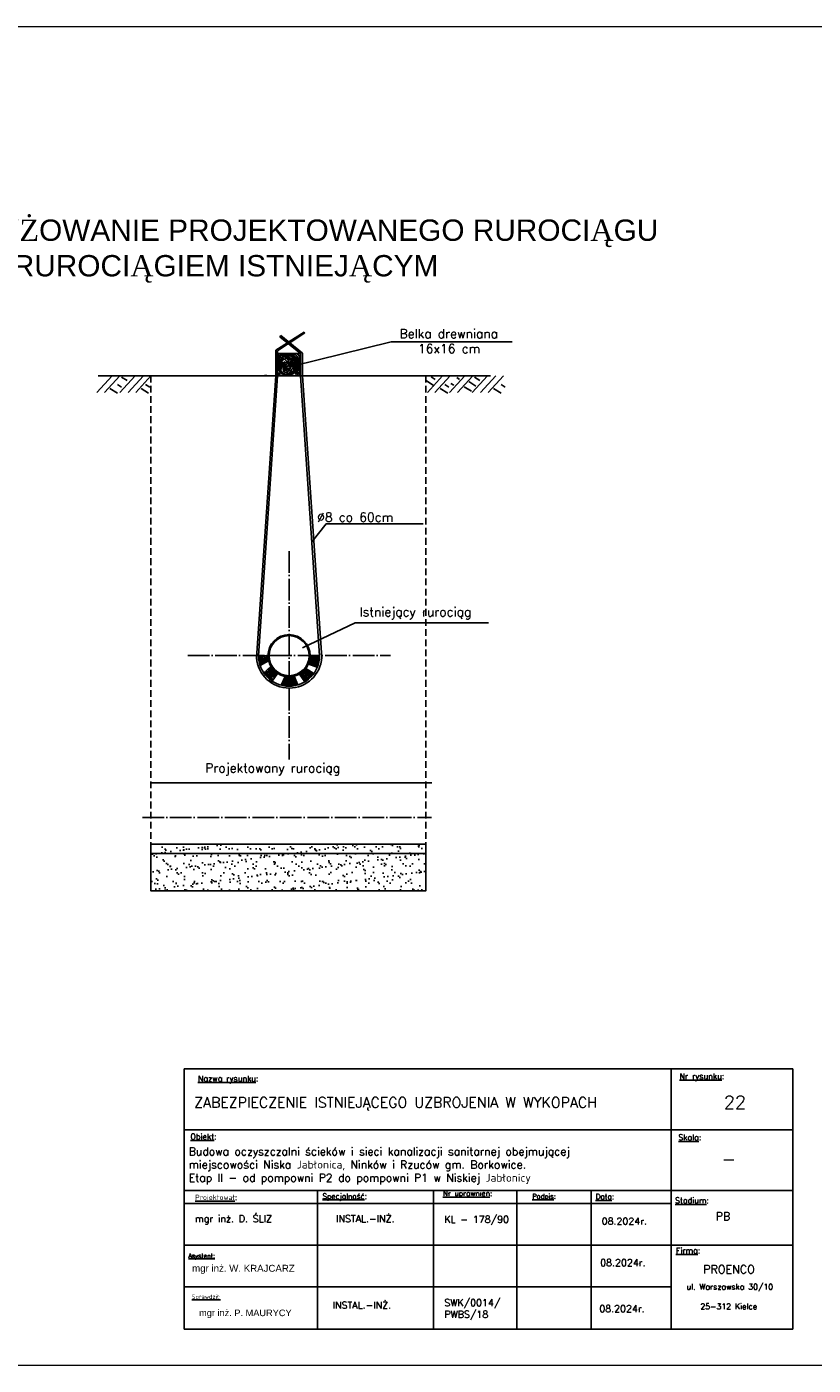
# Model space of a CAD drawing. Header units: millimetres. Extents: x 5659 to 8126, y 727 to 2118.
# Tile 52 of 53: x 7595 to 7770, y 1821 to 2118. Entities that reach past the tile are written whole.
import ezdxf

# ---------------------------------------------------------------- set-up
doc = ezdxf.new("R2010")
doc.units = ezdxf.units.MM
doc.set_wipeout_variables(frame=1)
for name, pattern in [('ACAD_ISO04W100', [30, 24, -3, 0, -3]), ('DASHED', [0.75, 0.5, -0.25]), ('GDE', [0])]:
    doc.linetypes.add(name, pattern=pattern)
doc.layers.add('cienka', color=7, linetype='Continuous')
for name, color, linetype, lineweight in [('EDZPD_L_0', 3, 'GDE', 18), ('TABELKI', 7, 'Continuous', 25), ('WYMIAR', 7, 'Continuous', 15)]:
    doc.layers.add(name, color=color, linetype=linetype, lineweight=lineweight)
doc.styles.add('romans', font='simplex.shx')
doc.styles.get("Standard").update_dxf_attribs({"font": 'arial.ttf'})

msp = doc.modelspace()

# ---------------------------------------------------------------- hatches: boundary and pattern name
h = msp.add_hatch()
h.set_pattern_fill('AR-SAND', color=0, scale=0.06, style=0)
h.set_pattern_definition([(37.5, (-1251.5868, 4096.5386), (-0.0960019, 2.9364794), [0, -2.31648, 0, -2.5908, 0, -2.4765]), (7.5, (-1251.587, 4096.5386), (2.6971397, 4.3009506), [0, -1.24968, 0, -2.08788, 0, -0.8001]), (327.5, (-1253.4614, 4096.5386), (4.7459542, 0.0086231), [0, -0.762, 0, -2.7432, 0, -3.5814]), (317.5, (-1253.4614, 4096.5386), (4.5813387, 1.337576), [0, -0.381, 0, -1.79832, 0, -2.0574])])
h.paths.add_polyline_path([(7622.91, 1936.836), (7683.88, 1936.833), (7683.88, 1926.436), (7622.91, 1926.436)])

# ---------------------------------------------------------------- linework, layer by layer
at = {"color": 0}
for p, q in [((7650.975, 2046.317), (7650.975, 2045.72)), ((7698.23, 2040.757), (7611.224, 2040.757)), ((7648.008, 2040.75), (7648.105, 2040.782)), ((7646.765, 1978.635), (7648.864, 1978.635)), ((7646.765, 1978.635), (7648.864, 1978.635)), ((7658.224, 1978.635), (7660.323, 1978.635)), ((7648.971, 1977.466), (7647.129, 1976.442)), ((7649.522, 1976.241), (7647.921, 1974.849)), ((7650.21, 1975.114), (7650.376, 1975.101)), ((7657.272, 1975.806), (7659.063, 1974.699)), ((7657.822, 1976.737), (7659.815, 1976.06)), ((7651.01, 1974.7), (7649.786, 1972.993)), ((7649.933, 1973.441), (7649.984, 1973.517)), ((7650.23, 1974.062), (7650.306, 1974.017)), ((7652.684, 1974.035), (7651.819, 1972.079)), ((7652.578, 1973.567), (7652.629, 1973.517)), ((7654.702, 1974.101), (7655.525, 1972.152)), ((7654.797, 1973.593), (7654.759, 1973.504)), ((7655.84, 1974.557), (7657.038, 1972.826)), ((7653.234, 1971.905), (7653.41, 1971.917)), ((7622.91, 1950.452), (7685.226, 1950.452)), ((7622.91, 1936.836), (7680.11, 1936.836)), ((7622.91, 1934.746), (7683.88, 1934.734)), ((7626.68, 1926.436), (7683.88, 1926.436))]:
    msp.add_line(p, q, dxfattribs=at)
at = {"color": 0, "linetype": 'DASHED', "ltscale": 3}
for p, q in [((7622.91, 2040.757), (7622.91, 1926.436)), ((7683.88, 2040.757), (7683.88, 1926.436))]:
    msp.add_line(p, q, dxfattribs=at)
at = {"color": 0}
for points in [[(7650.975, 2045.72), (7656.112, 2045.72), (7656.112, 2040.757), (7650.975, 2040.757)], [(7622.91, 1936.836), (7683.88, 1936.833), (7683.88, 1926.436), (7622.91, 1926.436)]]:
    msp.add_lwpolyline(points, close=True, dxfattribs=at)
for radius in [4.68, 4.446]:
    msp.add_circle((7653.544, 1978.635), radius, dxfattribs=at)
at = {"layer": 'cienka', "color": 0}
for p, q in [((7651.756, 2049.691), (7651.491, 2049.419)), ((7651.491, 2049.419), (7656.112, 2045.72)), ((7656.519, 2045.778), (7651.756, 2049.691)), ((7653.502, 2048.257), (7656.929, 2050.424)), ((7657.049, 2050.248), (7653.709, 2048.086)), ((7656.929, 2050.424), (7657.049, 2050.248)), ((7650.591, 2046.416), (7653.19, 2048.059)), ((7650.601, 2040.757), (7650.591, 2046.416)), ((7653.403, 2047.888), (7650.975, 2046.317)), ((7676.223, 2048.291), (7654.309, 2042.864)), ((7651.21, 2043.879), (7651.161, 2043.182)), ((7651.21, 2045.403), (7651.194, 2045.192)), ((7651.307, 2045.565), (7651.21, 2045.403)), ((7651.502, 2044.689), (7651.21, 2043.879)), ((7651.226, 2044.56), (7652.135, 2044.041)), ((7651.291, 2045.014), (7651.243, 2044.673)), ((7651.324, 2043.376), (7651.243, 2042.76)), ((7651.502, 2045.354), (7651.291, 2045.014)), ((7651.567, 2043.927), (7651.324, 2043.376)), ((7651.389, 2043.83), (7651.81, 2044.592)), ((7651.713, 2045.5), (7651.502, 2045.354)), ((7651.681, 2045.014), (7651.502, 2044.689)), ((7651.827, 2044.252), (7651.567, 2043.927)), ((7651.632, 2045.565), (7652.703, 2044.868)), ((7651.664, 2043.976), (7652.622, 2043.295)), ((7651.859, 2045.273), (7651.681, 2045.014)), ((7651.81, 2044.592), (7652.184, 2044.9)), ((7652.232, 2044.56), (7651.827, 2044.252)), ((7652.07, 2043.879), (7651.843, 2043.133)), ((7652.378, 2045.451), (7651.859, 2045.273)), ((7651.908, 2044.965), (7653.043, 2043.944)), ((7652.054, 2045.127), (7652.443, 2045.289)), ((7652.184, 2044.9), (7652.962, 2045.078)), ((7652.638, 2043.944), (7652.248, 2043.311)), ((7652.443, 2045.289), (7653.303, 2045.305)), ((7652.638, 2045.435), (7652.784, 2045.516)), ((7652.67, 2044.705), (7652.979, 2044.9)), ((7652.784, 2045.516), (7653.173, 2045.516)), ((7652.962, 2045.078), (7653.725, 2045.176)), ((7652.979, 2044.9), (7653.336, 2044.9)), ((7653.043, 2043.944), (7653.4, 2043.36)), ((7654.179, 2044.203), (7653.06, 2044.381)), ((7653.076, 2043.392), (7653.254, 2043.376)), ((7653.173, 2045.516), (7653.384, 2045.516)), ((7653.254, 2043.376), (7653.611, 2043.003)), ((7653.303, 2045.305), (7654.049, 2045.338)), ((7653.303, 2044.479), (7653.514, 2043.749)), ((7653.336, 2044.9), (7653.741, 2044.754)), ((7653.336, 2043.652), (7653.692, 2043.554)), ((7653.384, 2045.516), (7653.725, 2045.565)), ((7653.4, 2045.37), (7653.611, 2044.349)), ((7653.692, 2043.554), (7654.114, 2043.182)), ((7653.725, 2045.565), (7653.903, 2045.516)), ((7653.725, 2045.176), (7654.358, 2044.949)), ((7653.741, 2044.754), (7654.212, 2044.592)), ((7653.903, 2045.516), (7654.26, 2045.386)), ((7653.984, 2044.414), (7653.903, 2043.668)), ((7654.682, 2044.381), (7654.017, 2043.425)), ((7654.049, 2045.338), (7654.65, 2044.981)), ((7654.147, 2045.549), (7654.569, 2045.5)), ((7654.925, 2042.906), (7654.179, 2044.203)), ((7654.212, 2044.592), (7654.666, 2044.333)), ((7654.39, 2045.224), (7654.244, 2044.624)), ((7654.26, 2045.386), (7654.487, 2045.24)), ((7654.358, 2044.949), (7654.958, 2044.543)), ((7655.98, 2043.976), (7654.374, 2042.857)), ((7654.682, 2045.646), (7654.39, 2045.224)), ((7654.99, 2043.992), (7654.455, 2043.457)), ((7654.487, 2045.24), (7654.682, 2045.078)), ((7654.569, 2045.5), (7654.974, 2045.37)), ((7654.65, 2044.981), (7655.088, 2044.397)), ((7654.666, 2044.333), (7655.071, 2043.992)), ((7654.682, 2045.078), (7655.023, 2044.9)), ((7655.412, 2045.014), (7654.682, 2044.381)), ((7654.763, 2043.749), (7655.364, 2042.695)), ((7654.974, 2045.37), (7655.347, 2044.997)), ((7655.039, 2042.744), (7654.99, 2043.992)), ((7655.023, 2044.9), (7655.282, 2044.43)), ((7655.088, 2044.397), (7655.315, 2043.944)), ((7655.234, 2045.451), (7655.542, 2045.435)), ((7655.282, 2044.43), (7655.347, 2044.122)), ((7655.315, 2043.944), (7655.331, 2043.068)), ((7655.347, 2044.997), (7655.607, 2044.365)), ((7655.542, 2045.435), (7655.769, 2045.208)), ((7655.591, 2043.635), (7655.656, 2042.695)), ((7655.607, 2044.365), (7655.623, 2043.895)), ((7655.72, 2044.787), (7655.802, 2044.349)), ((7655.85, 2043.619), (7655.753, 2042.971)), ((7655.769, 2045.208), (7655.866, 2044.965)), ((7655.802, 2044.349), (7655.85, 2043.619)), ((7655.866, 2044.965), (7655.98, 2044.705)), ((7656.511, 2040.757), (7656.519, 2045.778)), ((7614.315, 2040.757), (7610.939, 2037.023)), ((7615.98, 2040.757), (7612.604, 2037.023)), ((7619.374, 2040.757), (7615.999, 2037.023)), ((7616.392, 2040.468), (7617.622, 2039.731)), ((7621.245, 2040.757), (7617.87, 2037.023)), ((7622.91, 2040.757), (7619.535, 2037.023)), ((7646.327, 1978.193), (7650.601, 2040.757)), ((7646.765, 1978.635), (7650.975, 2040.757)), ((7648.105, 2040.782), (7648.154, 2040.798)), ((7648.154, 2040.798), (7648.511, 2040.912)), ((7650.798, 2040.896), (7650.522, 2040.896)), ((7651.399, 2040.928), (7650.798, 2040.896)), ((7651.194, 2041.463), (7651.226, 2041.204)), ((7651.226, 2041.204), (7651.778, 2040.75)), ((7651.243, 2042.76), (7651.275, 2042.128)), ((7651.243, 2042.647), (7651.275, 2042.047)), ((7651.275, 2042.128), (7651.518, 2041.739)), ((7651.275, 2042.047), (7651.502, 2041.641)), ((7651.275, 2040.96), (7651.632, 2041.366)), ((7651.486, 2042.598), (7651.973, 2042.711)), ((7651.502, 2041.641), (7651.778, 2041.35)), ((7651.632, 2041.366), (7652.005, 2041.674)), ((7651.778, 2041.35), (7652.054, 2041.252)), ((7651.843, 2043.133), (7651.875, 2042.306)), ((7651.875, 2042.306), (7651.973, 2042.16)), ((7652.08, 2040.879), (7651.902, 2040.863)), ((7651.973, 2042.711), (7652.816, 2042.679)), ((7652.054, 2041.252), (7652.232, 2041.123)), ((7652.232, 2041.123), (7652.459, 2041.042)), ((7652.248, 2043.311), (7652.297, 2041.787)), ((7652.297, 2041.787), (7652.67, 2041.479)), ((7652.33, 2041.577), (7652.784, 2042.047)), ((7652.459, 2041.042), (7652.703, 2041.009)), ((7652.622, 2043.295), (7652.687, 2043.279)), ((7652.67, 2043.246), (7652.622, 2042.63)), ((7652.622, 2042.63), (7652.816, 2042.225)), ((7652.67, 2041.479), (7653.287, 2041.269)), ((7652.816, 2042.679), (7653.108, 2042.565)), ((7652.816, 2042.225), (7653.173, 2042.095)), ((7653.108, 2043.019), (7652.962, 2042.63)), ((7652.962, 2042.63), (7653.043, 2042.403)), ((7653.125, 2041.317), (7653.125, 2041.885)), ((7653.125, 2041.09), (7653.125, 2041.317)), ((7653.173, 2042.095), (7653.417, 2042.112)), ((7653.287, 2041.269), (7654.552, 2041.787)), ((7653.336, 2042.42), (7653.514, 2042.355)), ((7653.774, 2041.171), (7653.384, 2041.106)), ((7653.417, 2042.112), (7653.741, 2042.16)), ((7653.514, 2042.355), (7653.936, 2042.355)), ((7653.611, 2043.003), (7653.741, 2042.695)), ((7654.179, 2041.431), (7653.774, 2041.171)), ((7653.936, 2042.355), (7653.936, 2042.484)), ((7654.114, 2043.182), (7654.082, 2042.647)), ((7654.666, 2041.074), (7654.179, 2041.868)), ((7654.731, 2041.852), (7654.179, 2041.431)), ((7654.844, 2042.014), (7654.471, 2042.42)), ((7654.552, 2041.787), (7654.925, 2042.906)), ((7654.861, 2042.241), (7654.731, 2041.852)), ((7655.542, 2041.35), (7654.844, 2042.014)), ((7655.364, 2042.695), (7654.861, 2042.241)), ((7655.217, 2041.204), (7654.877, 2041.106)), ((7655.266, 2042.03), (7654.925, 2041.301)), ((7655.85, 2042.306), (7655.039, 2042.744)), ((7655.445, 2041.09), (7655.169, 2040.928)), ((7655.607, 2042.047), (7655.217, 2041.204)), ((7655.331, 2042.598), (7655.266, 2042.03)), ((7655.331, 2043.068), (7655.331, 2042.598)), ((7655.672, 2041.269), (7655.445, 2041.09)), ((7655.98, 2040.831), (7655.542, 2041.35)), ((7655.656, 2042.695), (7655.607, 2042.047)), ((7655.931, 2041.609), (7655.672, 2041.269)), ((7655.753, 2042.971), (7655.704, 2042.647)), ((7655.704, 2042.647), (7655.72, 2042.144)), ((7656.012, 2041.139), (7655.85, 2040.879)), ((7655.964, 2042.436), (7655.931, 2041.609)), ((7655.98, 2043.344), (7655.964, 2042.436)), ((7656.112, 2040.757), (7660.323, 1978.635)), ((7656.511, 2040.757), (7660.818, 1978.252)), ((7687.611, 2040.757), (7684.236, 2037.023)), ((7685.054, 2040.535), (7685.981, 2039.893)), ((7689.277, 2040.757), (7685.901, 2037.023)), ((7692.506, 2040.757), (7689.131, 2037.023)), ((7694.303, 2040.757), (7690.927, 2037.023)), ((7697.551, 2040.757), (7694.176, 2037.023)), ((7694.664, 2040.468), (7695.894, 2039.731)), ((7699.422, 2040.757), (7696.046, 2037.023)), ((7701.087, 2040.757), (7697.712, 2037.023)), ((7613.796, 2037.916), (7615.461, 2036.857)), ((7615.469, 2038.842), (7616.397, 2038.2)), ((7620.726, 2037.916), (7622.391, 2036.857)), ((7621.729, 2038.842), (7622.656, 2038.2)), ((7684.051, 2039.609), (7685.716, 2038.55)), ((7687.092, 2037.916), (7688.757, 2036.857)), ((7688.095, 2038.842), (7689.022, 2038.2)), ((7689.461, 2039.05), (7690.123, 2038.691)), ((7690.729, 2040.336), (7691.353, 2039.939)), ((7692.356, 2038.294), (7694.002, 2037.349)), ((7693.397, 2039.447), (7695.005, 2038.464)), ((7698.903, 2037.916), (7700.568, 2036.857)), ((7700.577, 2038.842), (7701.504, 2038.2)), ((7661.779, 2007.914), (7658.688, 2003.952)), ((7668.209, 1985.922), (7656.55, 1980.4)), ((7647.043, 1978.424), (7647.032, 1977.745)), ((7647.211, 1978.122), (7647.211, 1977.618)), ((7647.426, 1978.499), (7647.322, 1978.076)), ((7647.322, 1978.076), (7647.345, 1977.705)), ((7647.705, 1978.494), (7647.6, 1977.74)), ((7647.89, 1978.122), (7647.908, 1977.606)), ((7648.088, 1978.528), (7648.152, 1977.502)), ((7648.633, 1978.523), (7648.442, 1978.128)), ((7648.442, 1978.128), (7648.552, 1977.641)), ((7648.796, 1978.25), (7648.703, 1978.099)), ((7648.703, 1978.099), (7648.709, 1977.85)), ((7658.402, 1978.057), (7658.264, 1977.434)), ((7658.423, 1978.477), (7658.402, 1978.057)), ((7658.604, 1978.129), (7658.575, 1977.796)), ((7658.583, 1978.614), (7658.604, 1978.129)), ((7658.814, 1978.448), (7658.814, 1977.811)), ((7658.93, 1978.071), (7658.945, 1977.637)), ((7658.996, 1978.484), (7659.169, 1977.956)), ((7659.256, 1978.498), (7659.227, 1977.992)), ((7659.553, 1978.513), (7659.582, 1978.136)), ((7659.582, 1978.136), (7659.553, 1977.724)), ((7659.749, 1978.571), (7659.828, 1977.934)), ((7660.046, 1978.542), (7660.118, 1977.861)), ((7647.032, 1977.745), (7647.049, 1977.212)), ((7647.049, 1977.212), (7647.211, 1976.771)), ((7647.211, 1977.618), (7647.235, 1977.2)), ((7647.211, 1976.771), (7647.339, 1976.655)), ((7647.235, 1977.2), (7647.391, 1976.905)), ((7647.345, 1977.705), (7647.42, 1977.287)), ((7647.391, 1976.905), (7647.478, 1976.841)), ((7647.42, 1977.287), (7647.618, 1976.98)), ((7647.6, 1977.74), (7647.861, 1977.334)), ((7647.861, 1977.334), (7647.885, 1977.05)), ((7647.908, 1977.606), (7648.012, 1977.247)), ((7648.012, 1977.247), (7648.128, 1977.148)), ((7648.152, 1977.502), (7648.302, 1977.241)), ((7648.552, 1977.641), (7648.639, 1977.519)), ((7648.607, 1975.191), (7648.626, 1974.861)), ((7648.709, 1977.85), (7648.825, 1977.676)), ((7648.825, 1977.676), (7648.883, 1977.618)), ((7648.842, 1975.14), (7648.873, 1974.893)), ((7648.896, 1975.548), (7649.062, 1975.089)), ((7649.062, 1975.089), (7649.362, 1974.706)), ((7649.215, 1975.834), (7649.183, 1975.465)), ((7649.183, 1975.465), (7649.406, 1975.076)), ((7649.413, 1975.956), (7649.4, 1975.771)), ((7649.4, 1975.771), (7649.534, 1975.522)), ((7649.406, 1975.076), (7649.623, 1974.712)), ((7649.534, 1976.013), (7649.674, 1975.694)), ((7649.534, 1975.522), (7649.655, 1975.299)), ((7649.655, 1975.299), (7649.942, 1974.999)), ((7649.674, 1975.694), (7649.738, 1975.56)), ((7649.738, 1975.56), (7649.879, 1975.35)), ((7649.879, 1975.35), (7650.019, 1975.222)), ((7649.904, 1975.605), (7649.949, 1975.426)), ((7649.949, 1975.426), (7650.038, 1975.299)), ((7650.019, 1975.222), (7650.312, 1974.916)), ((7650.038, 1975.299), (7650.21, 1975.114)), ((7650.376, 1975.101), (7650.491, 1975.063)), ((7656.827, 1975.109), (7656.694, 1975.008)), ((7656.808, 1975.008), (7657.199, 1975.185)), ((7656.896, 1975.229), (7656.827, 1975.109)), ((7656.972, 1975.362), (7656.896, 1975.229)), ((7657.029, 1975.248), (7657.016, 1975.191)), ((7657.079, 1975.462), (7657.029, 1975.248)), ((7657.224, 1975.658), (7657.079, 1975.462)), ((7657.199, 1975.185), (7657.256, 1975.431)), ((7657.325, 1975.166), (7657.212, 1975.021)), ((7657.471, 1975.216), (7657.218, 1974.882)), ((7657.256, 1975.431), (7657.281, 1975.526)), ((7657.414, 1975.355), (7657.325, 1975.166)), ((7657.546, 1975.078), (7657.389, 1974.939)), ((7657.445, 1975.589), (7657.414, 1975.355)), ((7657.591, 1975.45), (7657.471, 1975.216)), ((7657.673, 1975.393), (7657.546, 1975.078)), ((7657.811, 1975.261), (7657.654, 1974.977)), ((7657.849, 1975.147), (7657.723, 1974.914)), ((7657.963, 1975.223), (7657.919, 1974.989)), ((7658.163, 1977.073), (7658.068, 1976.892)), ((7658.114, 1975.223), (7658.108, 1975.04)), ((7658.213, 1976.819), (7658.155, 1976.718)), ((7658.264, 1977.434), (7658.163, 1977.073)), ((7658.329, 1976.957), (7658.213, 1976.819)), ((7658.489, 1977.355), (7658.329, 1976.957)), ((7658.539, 1976.993), (7658.431, 1976.863)), ((7658.575, 1977.796), (7658.489, 1977.355)), ((7658.699, 1977.34), (7658.539, 1976.993)), ((7658.691, 1976.812), (7658.59, 1976.689)), ((7658.742, 1977.29), (7658.648, 1976.921)), ((7658.829, 1977.015), (7658.691, 1976.812)), ((7658.814, 1977.811), (7658.699, 1977.34)), ((7658.945, 1977.637), (7658.742, 1977.29)), ((7658.923, 1977.188), (7658.829, 1977.015)), ((7658.923, 1976.718), (7658.836, 1976.566)), ((7659.169, 1977.956), (7658.923, 1977.188)), ((7659.061, 1976.971), (7658.923, 1976.718)), ((7659.177, 1977.5), (7659.061, 1976.971)), ((7659.14, 1976.501), (7659.082, 1976.472)), ((7659.314, 1976.783), (7659.14, 1976.501)), ((7659.227, 1977.992), (7659.177, 1977.5)), ((7659.307, 1977.572), (7659.242, 1977.145)), ((7659.365, 1977.97), (7659.307, 1977.572)), ((7659.437, 1977.225), (7659.314, 1976.783)), ((7659.459, 1976.349), (7659.365, 1976.204)), ((7659.568, 1977.073), (7659.43, 1976.646)), ((7659.553, 1977.724), (7659.437, 1977.225)), ((7659.51, 1976.486), (7659.459, 1976.349)), ((7659.705, 1976.87), (7659.51, 1976.486)), ((7659.799, 1977.167), (7659.705, 1976.87)), ((7659.821, 1976.349), (7659.756, 1976.284)), ((7659.843, 1977.377), (7659.799, 1977.167)), ((7659.959, 1976.732), (7659.821, 1976.349)), ((7659.828, 1977.934), (7659.843, 1977.377)), ((7660.118, 1977.254), (7659.959, 1976.732)), ((7660.118, 1977.861), (7660.053, 1977.319)), ((7648.175, 1974.88), (7648.467, 1974.481)), ((7648.378, 1974.988), (7648.594, 1974.36)), ((7648.467, 1974.481), (7648.746, 1974.031)), ((7648.594, 1974.36), (7648.708, 1974.259)), ((7648.626, 1974.861), (7648.931, 1974.373)), ((7648.746, 1974.031), (7649.343, 1973.485)), ((7648.873, 1974.893), (7648.924, 1974.735)), ((7648.931, 1974.373), (7649.089, 1973.917)), ((7649.076, 1974.821), (7649.132, 1974.678)), ((7649.089, 1973.917), (7649.33, 1973.758)), ((7649.132, 1974.678), (7649.264, 1974.584)), ((7649.203, 1974.265), (7649.153, 1974.449)), ((7649.387, 1974.145), (7649.203, 1974.265)), ((7649.264, 1974.584), (7649.264, 1974.572)), ((7649.33, 1973.758), (7649.476, 1973.676)), ((7649.343, 1973.485), (7649.724, 1973.301)), ((7649.362, 1974.706), (7649.591, 1974.387)), ((7649.965, 1973.948), (7649.387, 1974.145)), ((7649.438, 1973.974), (7649.933, 1973.441)), ((7649.591, 1974.387), (7649.764, 1974.202)), ((7649.623, 1974.712), (7650.025, 1974.464)), ((7649.679, 1974.988), (7649.756, 1974.874)), ((7649.724, 1973.301), (7649.819, 1973.276)), ((7649.756, 1974.874), (7649.876, 1974.779)), ((7649.764, 1974.202), (7649.955, 1974.139)), ((7649.876, 1974.779), (7650.041, 1974.646)), ((7649.942, 1974.999), (7650.159, 1974.846)), ((7649.955, 1974.139), (7650.23, 1974.062)), ((7650.282, 1973.802), (7649.965, 1973.948)), ((7650.025, 1974.464), (7650.312, 1974.343)), ((7650.041, 1974.646), (7650.263, 1974.506)), ((7650.159, 1974.846), (7650.376, 1974.7)), ((7650.263, 1974.506), (7650.485, 1974.443)), ((7650.312, 1974.916), (7650.523, 1974.808)), ((7650.312, 1974.343), (7650.446, 1974.272)), ((7650.376, 1974.7), (7650.606, 1974.559)), ((7650.446, 1974.272), (7650.587, 1974.26)), ((7650.485, 1974.443), (7650.581, 1974.386)), ((7650.523, 1974.808), (7650.676, 1974.661)), ((7650.606, 1974.559), (7650.74, 1974.527)), ((7650.676, 1974.661), (7650.823, 1974.63)), ((7651.948, 1972.144), (7652.465, 1972.081)), ((7652.087, 1972.346), (7652.578, 1972.207)), ((7652.188, 1972.535), (7652.137, 1972.572)), ((7652.414, 1972.472), (7652.188, 1972.535)), ((7652.2, 1972.736), (7652.553, 1972.598)), ((7652.427, 1972.787), (7652.288, 1972.925)), ((7652.377, 1973.139), (7652.667, 1972.95)), ((7652.755, 1972.308), (7652.414, 1972.472)), ((7652.679, 1972.686), (7652.427, 1972.787)), ((7652.465, 1972.081), (7652.679, 1972.018)), ((7652.692, 1973.253), (7652.503, 1973.378)), ((7652.553, 1972.598), (7652.818, 1972.535)), ((7652.578, 1972.207), (7653.032, 1972.169)), ((7652.629, 1973.517), (7652.83, 1973.479)), ((7652.667, 1972.95), (7652.944, 1972.925)), ((7653.12, 1972.623), (7652.679, 1972.686)), ((7653.171, 1973.177), (7652.692, 1973.253)), ((7652.73, 1973.933), (7652.906, 1973.807)), ((7653.461, 1972.258), (7652.755, 1972.308)), ((7652.78, 1973.681), (7653.309, 1973.643)), ((7652.818, 1972.535), (7653.221, 1972.484)), ((7652.83, 1973.479), (7653.183, 1973.441)), ((7652.881, 1972.446), (7653.196, 1972.409)), ((7652.906, 1973.807), (7653.221, 1973.807)), ((7652.944, 1972.925), (7653.221, 1972.9)), ((7653.019, 1973.366), (7653.473, 1973.328)), ((7653.032, 1972.169), (7653.574, 1972.157)), ((7653.839, 1972.623), (7653.12, 1972.623)), ((7653.675, 1972.648), (7653.146, 1972.623)), ((7653.158, 1973.026), (7653.713, 1973.038)), ((7653.94, 1973.177), (7653.171, 1973.177)), ((7653.183, 1973.441), (7653.687, 1973.429)), ((7653.196, 1972.409), (7653.624, 1972.346)), ((7653.221, 1973.807), (7653.662, 1973.769)), ((7653.221, 1972.9), (7653.461, 1972.912)), ((7653.221, 1972.484), (7653.624, 1972.459)), ((7653.309, 1973.643), (7653.65, 1973.656)), ((7653.461, 1972.912), (7653.814, 1972.925)), ((7654.343, 1972.346), (7653.461, 1972.258)), ((7653.473, 1973.328), (7654.078, 1973.341)), ((7653.574, 1972.157), (7654.267, 1972.157)), ((7653.624, 1972.459), (7654.166, 1972.497)), ((7653.624, 1972.346), (7654.003, 1972.371)), ((7653.65, 1973.656), (7654.179, 1973.706)), ((7653.662, 1973.769), (7654.028, 1973.769)), ((7654.456, 1972.749), (7653.675, 1972.648)), ((7653.687, 1973.429), (7654.305, 1973.542)), ((7653.713, 1973.038), (7654.217, 1973.139)), ((7653.814, 1972.925), (7654.343, 1972.963)), ((7654.519, 1972.736), (7653.839, 1972.623)), ((7654.494, 1973.366), (7653.94, 1973.177)), ((7654.028, 1973.769), (7654.343, 1973.782)), ((7654.078, 1973.341), (7654.456, 1973.504)), ((7654.166, 1972.497), (7654.444, 1972.585)), ((7654.179, 1973.706), (7654.482, 1973.769)), ((7654.217, 1973.139), (7654.545, 1973.253)), ((7654.267, 1972.157), (7654.683, 1972.245)), ((7654.305, 1973.542), (7654.482, 1973.681)), ((7654.305, 1972.006), (7654.683, 1972.081)), ((7654.343, 1973.782), (7654.57, 1973.92)), ((7654.343, 1972.963), (7654.645, 1973.026)), ((7654.961, 1972.446), (7654.343, 1972.346)), ((7654.444, 1972.585), (7654.86, 1972.661)), ((7654.456, 1973.504), (7654.721, 1973.656)), ((7654.86, 1972.963), (7654.456, 1972.749)), ((7654.482, 1973.681), (7654.721, 1973.794)), ((7654.759, 1973.504), (7654.494, 1973.366)), ((7654.897, 1972.862), (7654.519, 1972.736)), ((7654.545, 1973.253), (7654.708, 1973.353)), ((7654.645, 1973.026), (7654.86, 1973.164)), ((7654.683, 1972.245), (7655.049, 1972.333)), ((7654.683, 1972.081), (7654.897, 1972.119)), ((7654.897, 1973.265), (7654.847, 1973.517)), ((7654.86, 1973.164), (7654.897, 1973.265)), ((7654.86, 1972.661), (7655.074, 1972.749)), ((7655.074, 1973.026), (7654.897, 1972.862)), ((7654.897, 1972.119), (7655.162, 1972.182)), ((7655.2, 1972.673), (7654.961, 1972.446)), ((7655.049, 1972.333), (7655.137, 1972.383)), ((7655.074, 1972.749), (7655.187, 1972.862)), ((7655.137, 1972.383), (7655.301, 1972.472)), ((7655.162, 1972.182), (7655.288, 1972.258)), ((7656.025, 1974.529), (7656.221, 1974.573)), ((7656.41, 1974.277), (7656.107, 1974.258)), ((7656.126, 1974.415), (7656.48, 1974.409)), ((7656.221, 1974.573), (7656.435, 1974.712)), ((7656.448, 1974.163), (7656.259, 1974.138)), ((7656.511, 1974.933), (7656.328, 1974.87)), ((7656.776, 1974.283), (7656.41, 1974.277)), ((7656.435, 1974.712), (7656.587, 1974.781)), ((7656.682, 1974.567), (7656.435, 1974.497)), ((7656.776, 1974.232), (7656.448, 1974.163)), ((7656.48, 1974.409), (7656.625, 1974.422)), ((7656.694, 1975.008), (7656.511, 1974.933)), ((7656.991, 1974.132), (7656.517, 1973.98)), ((7656.682, 1973.785), (7656.568, 1973.766)), ((7656.587, 1974.781), (7656.808, 1975.008)), ((7656.726, 1974.724), (7656.606, 1974.617)), ((7656.625, 1974.422), (7656.858, 1974.497)), ((7656.978, 1974.743), (7656.682, 1974.567)), ((7656.909, 1973.81), (7656.682, 1973.785)), ((7656.902, 1974.788), (7656.726, 1974.724)), ((7657.003, 1974.497), (7656.776, 1974.283)), ((7657.048, 1974.352), (7656.776, 1974.232)), ((7656.966, 1973.532), (7656.833, 1973.488)), ((7656.858, 1974.497), (7656.896, 1974.529)), ((7657.187, 1974.037), (7656.89, 1973.993)), ((7656.89, 1973.293), (7657.18, 1973.444)), ((7657.073, 1974.964), (7656.902, 1974.788)), ((7657.155, 1973.923), (7656.909, 1973.81)), ((7657.199, 1973.633), (7656.966, 1973.532)), ((7657.218, 1974.882), (7656.978, 1974.743)), ((7657.18, 1974.245), (7656.991, 1974.132)), ((7657.237, 1973.734), (7657.035, 1973.671)), ((7657.155, 1973.242), (7657.041, 1973.198)), ((7657.414, 1974.706), (7657.048, 1974.352)), ((7657.054, 1972.958), (7657.471, 1973.198)), ((7657.262, 1974.756), (7657.067, 1974.642)), ((7657.275, 1974.472), (7657.142, 1974.314)), ((7657.704, 1974.283), (7657.155, 1973.923)), ((7657.344, 1973.324), (7657.155, 1973.242)), ((7657.477, 1974.453), (7657.18, 1974.245)), ((7657.18, 1973.444), (7657.382, 1973.545)), ((7657.433, 1974.188), (7657.187, 1974.037)), ((7657.616, 1973.835), (7657.199, 1973.633)), ((7657.458, 1973.86), (7657.237, 1973.734)), ((7657.389, 1974.939), (7657.262, 1974.756)), ((7657.389, 1974.598), (7657.275, 1974.472)), ((7657.666, 1973.583), (7657.344, 1973.324)), ((7657.382, 1973.545), (7657.717, 1973.684)), ((7657.597, 1974.712), (7657.389, 1974.598)), ((7657.654, 1974.977), (7657.414, 1974.706)), ((7657.654, 1974.396), (7657.433, 1974.188)), ((7657.654, 1974.043), (7657.458, 1973.86)), ((7657.471, 1973.198), (7657.729, 1973.419)), ((7657.78, 1974.756), (7657.477, 1974.453)), ((7657.723, 1974.914), (7657.597, 1974.712)), ((7657.862, 1973.93), (7657.616, 1973.835)), ((7657.919, 1973.684), (7657.666, 1973.583)), ((7657.982, 1974.548), (7657.704, 1974.283)), ((7657.717, 1973.684), (7657.925, 1973.822)), ((7657.729, 1973.419), (7657.995, 1973.671)), ((7657.963, 1974.125), (7657.755, 1974.031)), ((7657.919, 1974.989), (7657.78, 1974.756)), ((7658.001, 1974.359), (7657.786, 1974.15)), ((7657.912, 1974.699), (7657.856, 1974.649)), ((7658.159, 1974.157), (7657.862, 1973.93)), ((7658.013, 1974.876), (7657.912, 1974.699)), ((7658.184, 1973.911), (7657.919, 1973.684)), ((7657.925, 1973.822), (7658.266, 1974.024)), ((7658.133, 1974.352), (7657.963, 1974.125)), ((7658.234, 1975.034), (7657.982, 1974.548)), ((7657.995, 1973.671), (7658.234, 1973.873)), ((7658.215, 1974.642), (7658.001, 1974.359)), ((7658.108, 1975.04), (7658.013, 1974.876)), ((7658.298, 1974.548), (7658.133, 1974.352)), ((7658.373, 1974.46), (7658.159, 1974.157)), ((7658.405, 1974.163), (7658.184, 1973.911)), ((7658.386, 1974.983), (7658.215, 1974.642)), ((7658.234, 1973.873), (7658.487, 1974.119)), ((7658.266, 1974.024), (7658.399, 1974.232)), ((7658.405, 1974.788), (7658.298, 1974.548)), ((7658.506, 1974.743), (7658.373, 1974.46)), ((7658.399, 1974.232), (7658.5, 1974.535)), ((7658.537, 1974.346), (7658.405, 1974.163)), ((7658.487, 1974.119), (7658.733, 1974.497)), ((7658.5, 1974.535), (7658.569, 1974.737)), ((7658.55, 1974.857), (7658.506, 1974.743)), ((7658.664, 1974.598), (7658.537, 1974.346)), ((7658.569, 1974.737), (7658.626, 1974.813)), ((7658.708, 1974.819), (7658.664, 1974.598)), ((7658.733, 1974.497), (7658.809, 1974.649)), ((7652.679, 1972.018), (7653.234, 1971.905)), ((7653.41, 1971.917), (7653.914, 1971.98)), ((7653.914, 1971.98), (7654.305, 1972.006))]:
    msp.add_line(p, q, dxfattribs=at)
at = {"layer": 'cienka', "color": 0, "linetype": 'ACAD_ISO04W100', "ltscale": 0.2}
for p, q in [((7653.571, 2001.812), (7653.571, 1955.608)), ((7631.068, 1978.71), (7676.073, 1978.71)), ((7621.008, 1942.74), (7685.133, 1942.74))]:
    msp.add_line(p, q, dxfattribs=at)
at = {"layer": 'cienka', "color": 0}
for points in [[(7676.223, 2048.291), (7676.223, 2048.291), (7703.043, 2048.291)], [(7661.779, 2007.914), (7661.779, 2007.914), (7683.285, 2007.914)], [(7668.209, 1985.922), (7668.209, 1985.922), (7697.803, 1985.922)]]:
    msp.add_lwpolyline(points, dxfattribs=at)
for centre, radius in [((7653.378, 2042.79), 1.874), ((7653.378, 2042.79), 1.053), ((7653.331, 2042.893), 0.584), ((7653.291, 2042.882), 0.126)]:
    msp.add_circle(centre, radius, dxfattribs=at)
for centre, radius, start, end in [((7653.571, 1978.71), 7.262, 184.08194, 356.3888), ((7653.544, 1978.635), 6.779, 180, 0)]:
    msp.add_arc(centre, radius, start, end, dxfattribs=at)
at = {"layer": 'EDZPD_L_0', "linetype": 'GDE'}
msp.add_line((7714.375, 1864.516), (7713.903, 1865.128), dxfattribs=at)
at = {"layer": 'TABELKI'}
msp.add_line((7697.81, 1858.063), (7765.321, 1858.063), dxfattribs=at)
at = {"layer": 'WYMIAR'}
msp.add_lwpolyline([(7356.282, 1821.193), (7776.282, 1821.193), (7776.282, 2118.193), (7356.282, 2118.193)], close=True, dxfattribs=at)

# ---------------------------------------------------------------- texts
at = {"color": 0, "lineweight": 25, "insert": (7571.686, 2075.424), "char_height": 4.732, "width": 243.41289, "attachment_point": 1}
msp.add_mtext('SKRZY{\\fTimes New Roman|b0|i0|c238|p18;Ż}OWANIE PROJEKTOWANEGO RUROCI{\\fTimes New Roman|b0|i0|c238|p18;Ą}GU \\P        Z RUROCI{\\fTimes New Roman|b0|i0|c238|p18;Ą}GIEM ISTNIEJ{\\fTimes New Roman|b0|i0|c238|p18;Ą}CYM \\P\\P     ', dxfattribs=at)
at = {"layer": 'cienka', "color": 0, "char_height": 2, "attachment_point": 7, "style": 'romans'}
for s, insert in [('Belka drewniana\\P   16x16 cm\\P   \\P    ', (7678.041, 2039.101)), ('%%c8 co 60cm\\P   \\P    ', (7659.78, 2001.702)), ('Istniejący rurociąg\\P   \\P    ', (7669.211, 1980.029)), ('Projektowany rurociąg\\P   \\P    ', (7634.958, 1945.397))]:
    msp.add_mtext(s, dxfattribs=dict(at, insert=insert))

# ---------------------------------------------------------------- next in the draw order: wipeouts: each hides what was drawn before it
msp.add_wipeout([(7630.298, 1886.957), (7765.321, 1886.957), (7765.321, 1829.17), (7630.298, 1829.17)]).dxf.layer = 'TABELKI'

# ---------------------------------------------------------------- next in the draw order: linework, layer by layer
at = {"layer": 'TABELKI'}
msp.add_line((7697.81, 1858.063), (7765.321, 1858.063), dxfattribs=at)

# ---------------------------------------------------------------- next in the draw order: wipeouts: each hides what was drawn before it
msp.add_wipeout([(7630.298, 1886.957), (7765.321, 1886.957), (7765.321, 1829.17), (7630.298, 1829.17)]).dxf.layer = 'TABELKI'

# ---------------------------------------------------------------- next in the draw order: linework, layer by layer
for p, q in [((7630.298, 1886.957), (7765.321, 1886.957)), ((7630.298, 1829.17), (7630.298, 1886.957)), ((7738.315, 1886.957), (7738.315, 1829.17)), ((7765.321, 1886.957), (7765.321, 1829.17)), ((7630.298, 1873.444), (7765.321, 1873.444)), ((7630.298, 1859.93), (7765.321, 1859.93)), ((7659.866, 1859.93), (7659.869, 1829.17)), ((7685.582, 1860.087), (7685.585, 1829.17)), ((7704.039, 1859.93), (7704.042, 1829.17)), ((7720.553, 1859.774), (7720.556, 1829.17)), ((7630.298, 1857.093), (7738.315, 1857.093)), ((7630.298, 1847.828), (7765.321, 1847.828)), ((7630.306, 1838.563), (7738.324, 1838.563)), ((7765.321, 1829.17), (7630.298, 1829.17))]:
    msp.add_line(p, q, dxfattribs=at)

# ---------------------------------------------------------------- next in the draw order: texts
at = {"layer": 'TABELKI', "attachment_point": 1}
for s, insert, char_height, width in [('{\\Fsimplex.shx|c238;\\LNr rysunku\\l:}', (7740.161, 1885.947), 1.27764, 51.28511), ('{\\Fsimplex.shx|c238;\\LNazwa rysunku\\l:}', (7633.332, 1885.436), 1.27764, 51.28511), ('{\\Fsimplex.shx|c238;\\LObiekt\\l:}', (7631.666, 1872.568), 1.27764, 51.28511), ('{\\Fsimplex.shx|c238;\\LSkala\\l:}', (7739.906, 1872.395), 1.27764, 51.28511), ('{\\Fsimplex.shx|c238;\\LProjektował\\l:}', (7632.7, 1859.036), 1.17936, 47.3401), ('{\\Fsimplex|c238;\\LSpecjalność\\l:}', (7660.962, 1859.274), 1.17936, 47.3401), ('{\\Fsimplex.shx|c238;\\LNr uprawnień\\l:}', (7687.651, 1859.93), 1.17936, 47.3401), ('{\\Fsimplex.shx|c238;\\LPodpis\\l:}', (7707.491, 1859.227), 1.08108, 47.3401), ('{\\Fsimplex.shx|c238;\\LData\\l:}', (7721.546, 1859.198), 1.17936, 47.3401), ('{\\Fsimplex.shx|c238;\\LStadium\\l:}', (7739.168, 1858.403), 1.27764, 51.28511), ('{\\Fsimplex.shx|c238;\\LFirma\\l:}', (7739.379, 1847.273), 1.27764, 51.28511), ('{\\fsimplex.shx|b0|i0|c238|p0;\\LAsystent:}', (7631.23, 1845.967), 0.9828, 39.45009), ('{\\Fsimplex.shx|c238;ul. Warszawska 30/10}', (7741.731, 1839.229), 1.26126, 35.50508), ('{\\fsimplex.shx|b0|i0|c238|p0;\\LSprawdził:}', (7631.973, 1836.887), 0.9828, 39.45009), ('{\\Fsimplex.shx|c238;25-312 Kielce}', (7744.787, 1834.867), 1.26126, 35.50508)]:
    msp.add_mtext(s, dxfattribs=dict(at, insert=insert, char_height=char_height, width=width))
at = {"layer": 'TABELKI', "lineweight": 25, "attachment_point": 1}
for s, insert, char_height, width in [('{\\fsimplex.shx|b0|i0|c238|p0;ZABEZPIECZENIE ISTNIEJĄCEGO UZBROJENIA W WYKOPACH}', (7632.503, 1880.642), 2.2932, 117.96163), ('{\\fsimplex.shx|b0|i0|c238|p0;22}', (7750.008, 1880.984), 2.8665, 71.01016), ('\\pt116.74;{\\Fsimplex|c238;Budowa oczyszczalni ścieków i sieci kanalizacji sanitarnej obejmującej \\Pmiejscowości Niska Jabłonica, Ninków i Rzuców gm. Borkowice. \\PEtap II - od pompowni P2 do pompowni P1 w Niskiej Jabłonicy}', (7631.303, 1869.507), 1.75135, 116.13409), ('{\\fsimplex.shx|b0|i0|c238|p0;-}', (7749.511, 1868.427), 2.8665, 71.01016), ('{\\Fsimplex.shx|c238;\\H0.6622x;mgr inż. D. ŚLIZ}', (7632.654, 1854.491), 2.31892, 82.57314), ('{\\Fsimplex.shx|c238;INSTAL.-INŻ.}', (7663.985, 1854.509), 1.53563, 107.34508), ('{\\Fsimplex.shx|c238;KL - 178/90}', (7687.993, 1854.356), 1.53563, 107.34508), ('{\\fsimplex.shx|b0|i0|c238|p0;08.2024r.}', (7722.891, 1853.928), 1.53563, 107.34508), ('{\\Fsimplex|c238;PB}', (7748.175, 1855.146), 1.8018, 71.01016), ('{\\fsimplex.shx|b0|i0|c238|p0;08.2024r.}', (7722.563, 1844.695), 1.53563, 107.34508), ('{\\H0.6622x;mgr inż. W. KRAJCARZ}', (7632.046, 1843.473), 2.31892, 82.57314), ('{\\Fsimplex.shx|c238;INSTAL.-INŻ.}', (7663.219, 1835.29), 1.53563, 107.34508), ('{\\Fsimplex|c238;SWK/0014/\\PPWBS/18}', (7687.993, 1835.825), 1.53563, 107.34508), ('mgr inż. P. MAURYCY', (7633.587, 1833.543), 1.46092, 52.02108), ('{\\fsimplex.shx|b0|i0|c238|p0;08.2024r.}', (7722.365, 1834.513), 1.53563, 107.34508)]:
    msp.add_mtext(s, dxfattribs=dict(at, insert=insert, char_height=char_height, width=width))
at = {"layer": 'TABELKI', "lineweight": 30, "insert": (7745.421, 1843.377), "char_height": 1.8018, "width": 71.01016, "attachment_point": 1}
msp.add_mtext('{\\Fsimplex.shx|c238;PROENCO}', dxfattribs=at)

doc.saveas('drawing.dxf')
